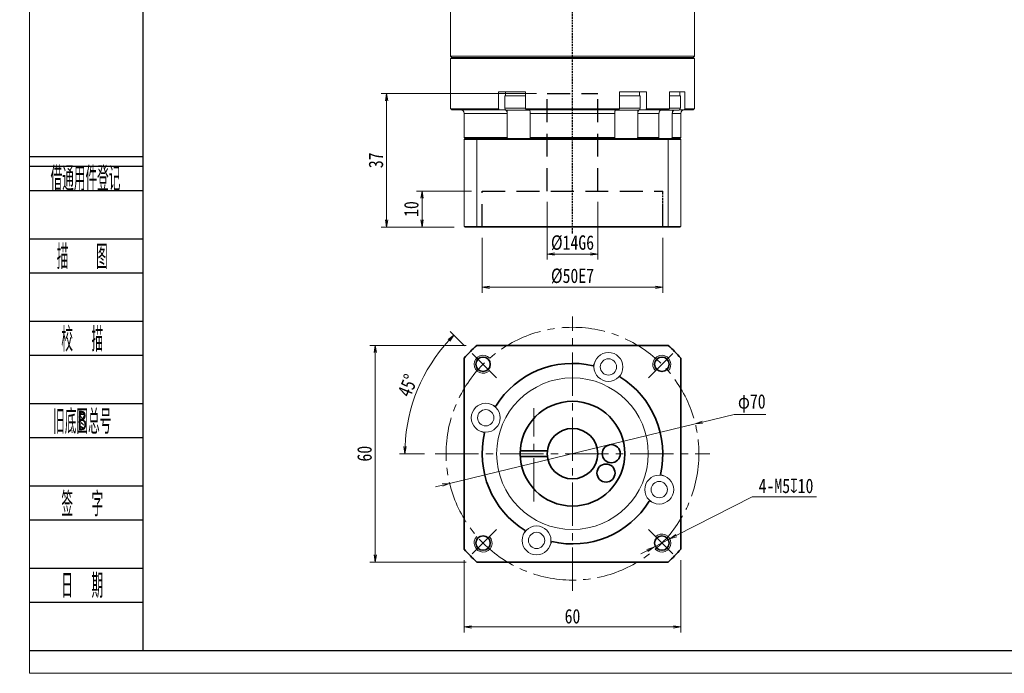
# Model space of a CAD drawing. Header units: millimetres. Extents: x -3 to 543, y 0 to 372.
# Tile 1 of 6: x -3 to 270, y 0 to 181. Entities that reach past the tile are written whole.
import ezdxf
from ezdxf.enums import TextEntityAlignment as Align

# ---------------------------------------------------------------- set-up
doc = ezdxf.new("R2010")
doc.units = ezdxf.units.MM
for name, pattern in [('DASHED', [0.75, 0.5, -0.25]), ('DASHED2', [9.525, 6.35, -3.175]), ('点画线', [18, 12, -2, 2, -2])]:
    doc.linetypes.add(name, pattern=pattern)
for name, color, linetype in [('2细线层', 4, 'Continuous'), ('4虚线层', 6, 'DASHED2'), ('6文字层', 3, 'Continuous')]:
    doc.layers.add(name, color=color, linetype=linetype)
for name, color, linetype, lineweight in [('EB0_1', 7, 'Continuous', 35), ('中心线层', 1, '点画线', 18), ('图框_外框线', 7, 'Continuous', 18), ('尺寸线层', 3, 'Continuous', 18), ('粗实线层', 7, 'Continuous', 35), ('细实线层', 7, 'Continuous', 18)]:
    doc.layers.add(name, color=color, linetype=linetype, lineweight=lineweight)
doc.styles.add('PC_TEXTSTYLE', font='ISOCP.SHX', dxfattribs={"width": 0.707, "bigfont": 'GBCBIG.SHX'})
doc.styles.get("Standard").update_dxf_attribs({"font": 'SimSun.ttf'})
doc.styles.add('宋体', font='SimSun.ttf', dxfattribs={"width": 0.8})
doc.dimstyles.new('A水平标注$0', dxfattribs={"dimtxt": 3.5, "dimasz": 2, "dimexe": 1.5, "dimexo": 3, "dimgap": 1.1, "dimtad": 1, "dimtoh": 1, "dimdec": 4, "dimdsep": 46, "dimtxsty": '宋体', "dimblk": 'OPEN', "dimcen": 3, "dimclrd": 3, "dimclre": 3, "dimclrt": 6, "dimadec": 0, "dimazin": 0, "dimtm": 1e-09, "dimtfac": 1, "dimtdec": 4, "dimtix": 1, "dimtmove": 0, "dimatfit": 3, "dimldrblk": 'OPEN', "dimfxl": 0, "dimlwd": 13, "dimlwe": 13, "dimarcsym": 0})
doc.dimstyles.new('D直径标注φ25', dxfattribs={"dimtxt": 3.5, "dimasz": 2, "dimexe": 1, "dimexo": 3, "dimtad": 1, "dimtoh": 1, "dimdec": 1, "dimdsep": 46, "dimtxsty": '宋体', "dimblk": 'OPEN', "dimcen": 3, "dimclrd": 3, "dimclre": 3, "dimclrt": 130, "dimadec": 0, "dimazin": 0, "dimtm": 1e-09, "dimtfac": 1, "dimtdec": 1, "dimtmove": 0, "dimatfit": 0, "dimldrblk": 'OPEN', "dimfxl": 0, "dimlwd": 13, "dimlwe": 13, "dimarcsym": 0})
doc.dimstyles.new('螺孔(M8-7H)', dxfattribs={"dimtxt": 3.5, "dimasz": 2, "dimexe": 1.25, "dimexo": 3, "dimtad": 1, "dimtoh": 1, "dimdec": 4, "dimdsep": 46, "dimtxsty": '宋体', "dimblk": 'OPEN', "dimcen": 3, "dimclrd": 3, "dimclre": 3, "dimclrt": 2, "dimadec": 0, "dimazin": 0, "dimtm": 1e-09, "dimtfac": 1, "dimtdec": 4, "dimtmove": 0, "dimatfit": 3, "dimldrblk": 'OPEN', "dimfxl": 0, "dimlwd": 9, "dimlwe": 9, "dimarcsym": 0})

# ---------------------------------------------------------------- blocks, each defined once
blk = doc.blocks.new('_Open')
at = {"color": 0, "linetype": 'ByBlock', "lineweight": -2}
for p, q in [((-1, 0.17), (0, 0)), ((-1, -0.17), (0, 0)), ((0, 0), (-1, 0))]:
    blk.add_line(p, q, dxfattribs=at)
blk = doc.blocks.new('*D33')
at = {"layer": 'Defpoints', "color": 0, "transparency": 16777216}
for p in [(123.87, 90.82), (95.71, 30.82), (123.87, 30.82)]:
    blk.add_point(p, dxfattribs=at)
at = {"layer": '尺寸线层', "color": 3, "lineweight": 13, "transparency": 16777216}
for p, q in [((120.87, 90.82), (94.21, 90.82)), ((95.71, 88.82), (95.71, 32.82)), ((120.87, 30.82), (94.21, 30.82))]:
    blk.add_line(p, q, dxfattribs=at)
at = {"layer": '尺寸线层', "color": 3, "lineweight": 13, "transparency": 16777216, "xscale": 2, "yscale": 2, "zscale": 2}
for p, rotation in [((95.71, 90.82), 89.99999999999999), ((95.71, 30.82), 270)]:
    blk.add_blockref('_Open', p, dxfattribs=dict(at, rotation=rotation))
at = {"layer": '尺寸线层', "color": 6, "transparency": 16777216, "insert": (92.75, 60.82), "char_height": 4, "attachment_point": 5, "rotation": 90, "style": '宋体', "bg_fill": 3, "box_fill_scale": 1.1, "bg_fill_color": 257, "bg_fill_transparency": 0}
blk.add_mtext('60', dxfattribs=at)
blk = doc.blocks.new('*D34')
at = {"layer": 'Defpoints', "color": 0, "transparency": 16777216}
for p in [(122.55, 88.6), (129.29, 81.86), (112.33, 60.82), (188.33, 60.82)]:
    blk.add_point(p, dxfattribs=at)
at = {"layer": '尺寸线层', "color": 3, "lineweight": 13, "transparency": 16777216}
for p, q in [((120.43, 90.72), (116.44, 94.7)), ((109.33, 60.82), (102.41, 60.82))]:
    blk.add_line(p, q, dxfattribs=at)
blk.add_arc((150.33, 60.82), 46.42, 137.4688, 177.5312, dxfattribs=at)
at = {"layer": '尺寸线层', "color": 3, "lineweight": 13, "transparency": 16777216, "xscale": 2, "yscale": 2, "zscale": 2}
for p, rotation in [((117.5, 93.64), 46.23442076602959), ((103.91, 60.82), 268.7655792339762)]:
    blk.add_blockref('_Open', p, dxfattribs=dict(at, rotation=rotation))
at = {"layer": '尺寸线层', "color": 6, "transparency": 16777216, "insert": (104.73, 79.7), "char_height": 4, "attachment_point": 5, "rotation": 67.5, "style": '宋体', "bg_fill": 3, "box_fill_scale": 1.1, "bg_fill_color": 257, "bg_fill_transparency": 0}
blk.add_mtext('45%%d', dxfattribs=at)
at = {"layer": 'Defpoints', "color": 0, "transparency": 16777216}
blk.add_point((107.44, 78.58), dxfattribs=at)
blk = doc.blocks.new('*D35')
at = {"layer": 'Defpoints', "color": 0, "transparency": 16777216}
for p in [(184.34, 69.06), (116.31, 52.58)]:
    blk.add_point(p, dxfattribs=at)
at = {"layer": '尺寸线层', "color": 3, "lineweight": 13, "transparency": 16777216}
for p, q in [((195.08, 71.66), (186.29, 69.53)), ((203.89, 71.66), (195.08, 71.66)), ((116.31, 52.58), (184.34, 69.06)), ((114.37, 52.11), (112.42, 51.64))]:
    blk.add_line(p, q, dxfattribs=at)
at = {"layer": '尺寸线层', "color": 3, "lineweight": 13, "transparency": 16777216, "xscale": 2, "yscale": 2, "zscale": 2}
for p, rotation in [((184.34, 69.06), 193.6184846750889), ((116.31, 52.58), 13.61848467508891)]:
    blk.add_blockref('_Open', p, dxfattribs=dict(at, rotation=rotation))
at = {"layer": '尺寸线层', "color": 130, "transparency": 16777216, "insert": (199.98, 74.75), "char_height": 4, "attachment_point": 5, "style": '宋体', "bg_fill": 3, "box_fill_scale": 1.1, "bg_fill_color": 257, "bg_fill_transparency": 0}
blk.add_mtext('φ70', dxfattribs=at)
blk = doc.blocks.new('*D38')
at = {"layer": 'Defpoints', "color": 0, "transparency": 16777216}
for p in [(120.33, 34.36), (180.33, 34.36), (180.33, 12.83)]:
    blk.add_point(p, dxfattribs=at)
at = {"layer": '尺寸线层', "color": 3, "lineweight": 13, "transparency": 16777216}
for p, q in [((120.33, 31.36), (120.33, 11.33)), ((180.33, 31.36), (180.33, 11.33)), ((122.33, 12.83), (178.33, 12.83))]:
    blk.add_line(p, q, dxfattribs=at)
at = {"layer": '尺寸线层', "color": 3, "lineweight": 13, "transparency": 16777216, "xscale": 2, "yscale": 2, "zscale": 2, "rotation": 180}
blk.add_blockref('_Open', (120.33, 12.83), dxfattribs=at)
at = {"layer": '尺寸线层', "color": 3, "lineweight": 13, "transparency": 16777216, "xscale": 2, "yscale": 2, "zscale": 2}
blk.add_blockref('_Open', (180.33, 12.83), dxfattribs=at)
at = {"layer": '尺寸线层', "color": 6, "transparency": 16777216, "insert": (150.33, 15.78), "char_height": 4, "attachment_point": 5, "style": '宋体', "bg_fill": 3, "box_fill_scale": 1.1, "bg_fill_color": 257, "bg_fill_transparency": 0}
blk.add_mtext('60', dxfattribs=at)
blk = doc.blocks.new('*D39')
at = {"color": 3, "lineweight": 9, "transparency": 16777216}
for p, q in [((200.05, 48.84), (179.08, 38.12)), ((217.86, 48.84), (200.05, 48.84)), ((172.85, 34.93), (177.3, 37.21)), ((171.07, 34.02), (169.29, 33.11))]:
    blk.add_line(p, q, dxfattribs=at)
at = {"layer": 'Defpoints', "color": 0, "transparency": 16777216}
for p in [(177.3, 37.21), (172.85, 34.93)]:
    blk.add_point(p, dxfattribs=at)
at = {"color": 3, "lineweight": 9, "transparency": 16777216, "xscale": 2, "yscale": 2, "zscale": 2}
for p, rotation in [((177.3, 37.21), 207.0813066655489), ((172.85, 34.93), 27.08130666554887)]:
    blk.add_blockref('_Open', p, dxfattribs=dict(at, rotation=rotation))
at = {"color": 2, "transparency": 16777216, "insert": (209.46, 51.88), "char_height": 4, "attachment_point": 5, "style": '宋体', "bg_fill": 3, "box_fill_scale": 1.1, "bg_fill_color": 257, "bg_fill_transparency": 0}
blk.add_mtext('4-M5{\\famgdt|b0|i0|c0|p0;x}{10}', dxfattribs=at)
blk = doc.blocks.new('*D45')
at = {"layer": 'Defpoints', "color": 0, "transparency": 16777216}
for p in [(125.33, 123.56), (175.33, 123.56), (175.33, 106.9)]:
    blk.add_point(p, dxfattribs=at)
at = {"layer": '尺寸线层', "color": 3, "lineweight": 13, "transparency": 16777216}
for p, q in [((125.33, 120.56), (125.33, 105.4)), ((175.33, 120.56), (175.33, 105.4)), ((127.33, 106.9), (173.33, 106.9))]:
    blk.add_line(p, q, dxfattribs=at)
at = {"layer": '尺寸线层', "color": 3, "lineweight": 13, "transparency": 16777216, "xscale": 2, "yscale": 2, "zscale": 2, "rotation": 180}
blk.add_blockref('_Open', (125.33, 106.9), dxfattribs=at)
at = {"layer": '尺寸线层', "color": 3, "lineweight": 13, "transparency": 16777216, "xscale": 2, "yscale": 2, "zscale": 2}
blk.add_blockref('_Open', (175.33, 106.9), dxfattribs=at)
at = {"layer": '尺寸线层', "color": 6, "transparency": 16777216, "insert": (150.33, 110), "char_height": 4, "attachment_point": 5, "style": '宋体', "bg_fill": 3, "box_fill_scale": 1.1, "bg_fill_color": 257, "bg_fill_transparency": 0}
blk.add_mtext('%%C50E7', dxfattribs=at)
blk = doc.blocks.new('*D46')
at = {"layer": 'Defpoints', "color": 0, "transparency": 16777216}
for p in [(143.33, 133.56), (157.33, 133.56), (157.33, 116.1)]:
    blk.add_point(p, dxfattribs=at)
at = {"layer": '尺寸线层', "color": 3, "lineweight": 13, "transparency": 16777216}
for p, q in [((143.33, 130.56), (143.33, 114.6)), ((157.33, 130.56), (157.33, 114.6)), ((145.33, 116.1), (155.33, 116.1))]:
    blk.add_line(p, q, dxfattribs=at)
at = {"layer": '尺寸线层', "color": 3, "lineweight": 13, "transparency": 16777216, "xscale": 2, "yscale": 2, "zscale": 2, "rotation": 180}
blk.add_blockref('_Open', (143.33, 116.1), dxfattribs=at)
at = {"layer": '尺寸线层', "color": 3, "lineweight": 13, "transparency": 16777216, "xscale": 2, "yscale": 2, "zscale": 2}
blk.add_blockref('_Open', (157.33, 116.1), dxfattribs=at)
at = {"layer": '尺寸线层', "color": 6, "transparency": 16777216, "insert": (150.33, 119.2), "char_height": 4, "attachment_point": 5, "style": '宋体', "bg_fill": 3, "box_fill_scale": 1.1, "bg_fill_color": 257, "bg_fill_transparency": 0}
blk.add_mtext('%%C14G6', dxfattribs=at)
blk = doc.blocks.new('*D47')
at = {"layer": 'Defpoints', "color": 0, "transparency": 16777216}
for p in [(125.33, 133.56), (108.68, 123.56), (120.53, 123.56)]:
    blk.add_point(p, dxfattribs=at)
at = {"layer": '尺寸线层', "color": 3, "lineweight": 13, "transparency": 16777216}
for p, q in [((122.33, 133.56), (107.18, 133.56)), ((108.68, 131.56), (108.68, 125.56)), ((117.53, 123.56), (107.18, 123.56))]:
    blk.add_line(p, q, dxfattribs=at)
at = {"layer": '尺寸线层', "color": 3, "lineweight": 13, "transparency": 16777216, "xscale": 2, "yscale": 2, "zscale": 2}
for p, rotation in [((108.68, 133.56), 90), ((108.68, 123.56), 270)]:
    blk.add_blockref('_Open', p, dxfattribs=dict(at, rotation=rotation))
at = {"layer": '尺寸线层', "color": 6, "transparency": 16777216, "insert": (105.72, 128.56), "char_height": 4, "attachment_point": 5, "rotation": 90, "style": '宋体', "bg_fill": 3, "box_fill_scale": 1.1, "bg_fill_color": 257, "bg_fill_transparency": 0}
blk.add_mtext('10', dxfattribs=at)
blk = doc.blocks.new('*D48')
at = {"layer": 'Defpoints', "color": 0, "transparency": 16777216}
for p in [(143.33, 160.56), (98.86, 123.56), (120.53, 123.56)]:
    blk.add_point(p, dxfattribs=at)
at = {"layer": '尺寸线层', "color": 3, "lineweight": 13, "transparency": 16777216}
for p, q in [((140.33, 160.56), (97.36, 160.56)), ((98.86, 158.56), (98.86, 125.56)), ((117.53, 123.56), (97.36, 123.56))]:
    blk.add_line(p, q, dxfattribs=at)
at = {"layer": '尺寸线层', "color": 3, "lineweight": 13, "transparency": 16777216, "xscale": 2, "yscale": 2, "zscale": 2}
for p, rotation in [((98.86, 160.56), 90), ((98.86, 123.56), 270)]:
    blk.add_blockref('_Open', p, dxfattribs=dict(at, rotation=rotation))
at = {"layer": '尺寸线层', "color": 6, "transparency": 16777216, "insert": (95.91, 142.06), "char_height": 4, "attachment_point": 5, "rotation": 90, "style": '宋体', "bg_fill": 3, "box_fill_scale": 1.1, "bg_fill_color": 257, "bg_fill_transparency": 0}
blk.add_mtext('37', dxfattribs=at)

msp = doc.modelspace()

# ---------------------------------------------------------------- linework, layer by layer
at = {"color": 1, "linetype": 'DASHED'}
for p, q in [((150.32687, 119.00816), (150.32687, 237.55986)), ((175.32687, 123.55986), (175.32687, 133.55986)), ((175.32687, 123.55986), (175.32687, 133.55986))]:
    msp.add_line(p, q, dxfattribs=at)
at = {"color": 7, "linetype": 'Continuous', "lineweight": 15}
for p, q in [((184.07687, 170.85986), (116.57687, 170.85986)), ((116.57687, 170.25986), (150.32687, 170.25986)), ((116.87687, 170.55986), (183.77687, 170.55986)), ((150.32687, 170.55986), (116.87687, 170.55986)), ((183.77687, 170.55986), (150.32687, 170.55986)), ((150.32687, 170.25986), (184.07687, 170.25986)), ((129.84008, 161.05986), (129.84008, 156.35986)), ((129.84008, 161.05986), (132.93323, 161.05986)), ((133.97588, 161.05986), (132.93323, 161.05986)), ((133.97588, 161.05986), (137.34279, 161.05986)), ((137.34279, 156.35986), (137.34279, 161.05986)), ((163.31095, 161.05986), (163.31095, 156.35986)), ((163.31095, 161.05986), (166.67786, 161.05986)), ((167.72051, 161.05986), (166.67786, 161.05986)), ((167.72051, 161.05986), (170.81366, 161.05986)), ((170.81366, 156.35986), (170.81366, 161.05986)), ((177.14765, 161.05986), (177.14765, 156.35986)), ((177.14765, 161.05986), (179.24959, 161.05986)), ((179.85156, 161.05986), (179.24959, 161.05986)), ((179.85156, 161.05986), (181.47934, 161.05986)), ((181.47934, 156.35986), (181.47934, 161.05986)), ((135.07687, 159.95986), (131.57687, 159.95986)), ((137.34279, 159.95986), (135.07687, 159.95986)), ((168.60796, 159.95986), (163.31095, 159.95986)), ((169.07687, 159.95986), (168.60796, 159.95986)), ((180.24065, 159.95986), (177.14765, 159.95986)), ((129.84008, 156.35986), (116.57687, 156.35986)), ((116.87687, 156.05986), (130.03312, 156.05986)), ((130.03312, 156.05986), (131.60977, 156.05986)), ((135.07687, 156.45986), (131.57687, 156.45986)), ((132.07687, 155.95986), (135.07687, 155.95986)), ((132.2042, 155.95986), (132.2042, 155.44325)), ((137.34279, 156.45986), (135.07687, 156.45986)), ((135.07687, 155.95986), (138.07687, 155.95986)), ((163.31095, 156.35986), (137.34279, 156.35986)), ((137.44551, 156.05986), (163.20823, 156.05986)), ((162.57687, 155.95986), (168.17495, 155.95986)), ((168.60796, 156.45986), (163.31095, 156.45986)), ((168.17495, 155.95986), (168.57687, 155.95986)), ((168.44954, 155.95986), (168.44954, 155.44325)), ((169.07687, 156.45986), (168.60796, 156.45986)), ((169.04397, 156.05986), (170.62062, 156.05986)), ((170.62062, 156.05986), (176.91759, 156.05986)), ((177.14765, 156.35986), (170.81366, 156.35986)), ((174.68563, 155.95986), (179.74065, 155.95986)), ((180.24065, 156.45986), (177.14765, 156.45986)), ((178.02322, 155.95986), (178.02322, 155.44325)), ((180.04065, 156.05986), (181.19713, 156.05986)), ((181.19713, 156.05986), (183.77687, 156.05986)), ((184.07687, 156.35986), (181.47934, 156.35986)), ((120.32687, 155.05986), (132.25401, 155.05986)), ((132.25401, 155.05986), (132.25401, 148.35986)), ((138.62617, 155.05986), (162.02758, 155.05986)), ((138.62617, 148.35986), (138.62617, 155.05986)), ((162.02758, 155.05986), (162.02758, 148.35986)), ((168.39973, 148.35986), (168.39973, 155.05986)), ((168.39973, 155.05986), (174.27205, 155.05986)), ((174.27205, 155.05986), (174.27205, 148.35986)), ((177.95102, 148.35986), (177.95102, 155.05986)), ((177.95102, 155.05986), (180.32687, 155.05986)), ((132.25401, 148.35986), (120.32687, 148.35986)), ((120.32687, 147.85986), (123.86936, 147.85986)), ((120.32687, 147.85986), (120.32687, 123.75986)), ((123.94506, 148.05986), (120.52687, 148.05986)), ((123.86936, 147.85986), (123.86936, 123.75986)), ((123.86936, 147.85986), (176.78438, 147.85986)), ((176.70868, 148.05986), (123.94506, 148.05986)), ((162.02758, 148.35986), (138.62617, 148.35986)), ((174.27205, 148.35986), (168.39973, 148.35986)), ((180.12687, 148.05986), (176.70868, 148.05986)), ((176.78438, 147.85986), (180.32687, 147.85986)), ((176.78438, 147.85986), (176.78438, 123.75986)), ((180.32687, 148.35986), (177.95102, 148.35986)), ((180.32687, 147.85986), (180.32687, 123.75986)), ((123.86936, 123.75986), (120.32687, 123.75986)), ((120.52687, 123.55986), (123.94506, 123.55986)), ((176.78438, 123.75986), (123.86936, 123.75986)), ((123.94506, 123.55986), (176.70868, 123.55986)), ((176.70868, 123.55986), (180.12687, 123.55986)), ((180.32687, 123.75986), (176.78438, 123.75986))]:
    msp.add_line(p, q, dxfattribs=at)
for centre, radius, start, end in [((119.32687, 155.05986), 1, 0, 90), ((132.07687, 156.45986), 0.5, 180, 270), ((138.07687, 156.45986), 0.5, 270, 302.4574441), ((162.57687, 156.45986), 0.5, 241.6040712, 270), ((168.57687, 156.45986), 0.5, 270, 0), ((179.74065, 156.45986), 0.5, 270, 0), ((181.32687, 155.05986), 1, 90, 180)]:
    msp.add_arc(centre, radius, start, end, dxfattribs=at)
for points in [[(116.57687, 170.85986), (116.57687, 199.25986)], [(184.07687, 199.25986), (184.07687, 170.85986)], [(116.87687, 170.55986), (116.57687, 170.85986)], [(116.57687, 170.25986), (116.87687, 170.55986)], [(116.57687, 156.35986), (116.57687, 170.25986)], [(184.07687, 170.85986), (183.77687, 170.55986)], [(183.77687, 170.55986), (184.07687, 170.25986)], [(184.07687, 170.25986), (184.07687, 156.35986)], [(131.77687, 159.95986), (131.77687, 161.05986)], [(168.87687, 161.05986), (168.87687, 159.95986)], [(180.04065, 161.05986), (180.04065, 159.95986)], [(131.57687, 156.45986), (131.57687, 159.95986)], [(169.07687, 159.95986), (169.07687, 156.45986)], [(180.24065, 159.95986), (180.24065, 156.45986)], [(116.87687, 156.05986), (116.57687, 156.35986)], [(130.03312, 156.05986), (129.84008, 156.35986)], [(132.2042, 155.44325), (132.25401, 155.05986)], [(137.34279, 156.35986), (137.44551, 156.05986)], [(138.62617, 155.05986), (138.60072, 155.44325)], [(162.05302, 155.44325), (162.02758, 155.05986)], [(163.20823, 156.05986), (163.31095, 156.35986)], [(168.39973, 155.05986), (168.44954, 155.44325)], [(170.81366, 156.35986), (170.62062, 156.05986)], [(174.33019, 155.44325), (174.27205, 155.05986)], [(176.91759, 156.05986), (177.14765, 156.35986)], [(177.95102, 155.05986), (178.02322, 155.44325)], [(181.47934, 156.35986), (181.19713, 156.05986)], [(184.07687, 156.35986), (183.77687, 156.05986)], [(120.32687, 148.35986), (120.32687, 155.05986)], [(180.32687, 155.05986), (180.32687, 148.35986)], [(120.62687, 148.05986), (120.32687, 148.35986)], [(120.32687, 147.85986), (120.52687, 148.05986)], [(123.86936, 147.85986), (123.94506, 148.05986)], [(132.46175, 148.05986), (132.25401, 148.35986)], [(138.62617, 148.35986), (138.71203, 148.05986)], [(161.94171, 148.05986), (162.02758, 148.35986)], [(168.39973, 148.35986), (168.19199, 148.05986)], [(174.05296, 148.05986), (174.27205, 148.35986)], [(176.78438, 147.85986), (176.70868, 148.05986)], [(177.95102, 148.35986), (177.66157, 148.05986)], [(180.32687, 148.35986), (180.02687, 148.05986)], [(180.12687, 148.05986), (180.32687, 147.85986)], [(120.52687, 123.55986), (120.32687, 123.75986)], [(123.94506, 123.55986), (123.86936, 123.75986)], [(176.70868, 123.55986), (176.78438, 123.75986)], [(180.32687, 123.75986), (180.12687, 123.55986)]]:
    msp.add_open_spline(points, degree=1, dxfattribs=at)
for points, knots in [([(131.60977, 156.05986), (131.6344, 156.05851), (131.73115, 156.0532), (131.89682, 155.9757), (132.07563, 155.77718), (132.16714, 155.57608), (132.20001, 155.45827), (132.2042, 155.44325)], [0, 0, 0, 0, 0.0898846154, 0.3530449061, 0.6161572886, 0.8790264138, 0.9174460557, 0.9174460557, 0.9174460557, 0.9174460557]), ([(138.60072, 155.44325), (138.58249, 155.54277), (138.54601, 155.74198), (138.45236, 155.95117), (138.36071, 156.04876), (138.30339, 156.0571), (138.28443, 156.05986)], [0, 0, 0, 0, 0.2094481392, 0.4192300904, 0.6292069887, 0.7329719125, 0.7329719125, 0.7329719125, 0.7329719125]), ([(162.36932, 156.05986), (162.35621, 156.05851), (162.30473, 156.0532), (162.21658, 155.9757), (162.12144, 155.77718), (162.07275, 155.57608), (162.05525, 155.45827), (162.05302, 155.44325)], [0, 0, 0, 0, 0.0718302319, 0.2821316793, 0.4923948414, 0.7024636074, 0.7331662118, 0.7331662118, 0.7331662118, 0.7331662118]), ([(168.44954, 155.44325), (168.48378, 155.54273), (168.55233, 155.74191), (168.72829, 155.9511), (168.90055, 156.04875), (169.00831, 156.0571), (169.04397, 156.05986)], [0, 0, 0, 0, 0.2619701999, 0.5244550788, 0.7871838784, 0.9171158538, 0.9171158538, 0.9171158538, 0.9171158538]), ([(175.03861, 156.05986), (175.00926, 156.05851), (174.89396, 156.0532), (174.69651, 155.9757), (174.48343, 155.77718), (174.37437, 155.57608), (174.33519, 155.45827), (174.33019, 155.44325)], [0, 0, 0, 0, 0.098305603, 0.386120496, 0.673882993, 0.961379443, 1.003398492, 1.003398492, 1.003398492, 1.003398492]), ([(178.02322, 155.44325), (178.07386, 155.54101), (178.17522, 155.73668), (178.35915, 155.9109), (178.48148, 155.95242), (178.50342, 155.95986)], [0, 0, 0, 0, 0.3267769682, 0.6540747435, 0.7255650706, 0.7255650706, 0.7255650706, 0.7255650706])]:
    msp.add_open_spline(points, degree=3, knots=knots, dxfattribs=at)
at = {"layer": '2细线层'}
for p, q in [((-0.06108, 143.13154), (31.35205, 143.13154)), ((-0.06108, 140.44799), (31.35205, 140.44799)), ((-0.06108, 133.73911), (31.35205, 133.73911)), ((-0.06108, 120.32135), (31.35205, 120.32135)), ((-0.06108, 110.92892), (31.35205, 110.92892)), ((-0.06108, 97.51116), (31.35205, 97.51116)), ((-0.06108, 88.11873), (31.35205, 88.11873)), ((-0.06108, 74.70097), (31.35205, 74.70097)), ((-0.06108, 65.30854), (31.35205, 65.30854)), ((-0.06108, 51.89079), (31.35205, 51.89079)), ((-0.06108, 42.49836), (31.35205, 42.49836)), ((-0.06108, 29.0806), (31.35205, 29.0806)), ((-0.06108, 19.68817), (31.35205, 19.68817)), ((-0.06108, 6.27041), (31.35205, 6.27041))]:
    msp.add_line(p, q, dxfattribs=at)
at = {"layer": '4虚线层', "color": 6}
for p, q in [((143.32687, 160.55986), (157.32687, 160.55986)), ((143.32687, 133.55986), (143.32687, 160.55986)), ((157.32687, 133.55986), (157.32687, 160.55986)), ((125.32687, 133.55986), (175.32687, 133.55986)), ((125.32687, 123.55986), (125.32687, 133.55986)), ((175.32687, 123.55986), (175.32687, 133.55986))]:
    msp.add_line(p, q, dxfattribs=at)
at = {"layer": 'EB0_1', "linetype": 'Continuous', "lineweight": 35}
for p, q in [((176.78438, 90.81874), (123.86936, 90.81874)), ((120.32687, 87.27625), (120.32687, 34.36123)), ((180.32687, 34.36123), (180.32687, 87.27625)), ((123.86936, 30.81874), (176.78438, 30.81874))]:
    msp.add_line(p, q, dxfattribs=at)
at = {"layer": 'EB0_1'}
for p, q in [((135.84628, 61.56874), (143.36717, 61.56874)), ((135.84628, 60.06874), (143.36717, 60.06874))]:
    msp.add_line(p, q, dxfattribs=at)
for centre, radius in [((150.32687, 60.81874), 14.5), ((150.32687, 60.81874), 7), ((161.04702, 60.81874), 2.5), ((159.61079, 55.45866), 2.5)]:
    msp.add_circle(centre, radius, dxfattribs=at)
for radius, start, end in [(40, 131.4096221, 138.5903779), (40, 41.4096221, 48.5903779), (25, 76.7068962, 148.2931038), (25, 346.7068962, 58.2931038), (25, 166.7068962, 238.2931038), (25, 256.7068962, 328.2931038), (40, 221.4096221, 228.5903779), (40, 311.4096221, 318.5903779)]:
    msp.add_arc((150.32687, 60.81874), radius, start, end, dxfattribs=at)
at = {"layer": '中心线层'}
for p, q in [((150.32687, 22.81874), (150.32687, 98.81874)), ((139.60672, 47.56874), (139.60672, 73.38874)), ((112.32687, 60.81874), (188.32687, 60.81874))]:
    msp.add_line(p, q, dxfattribs=at)
at = {"layer": '中心线层', "linetype": '点画线', "lineweight": 18}
for p, q in [((129.28699, 81.85862), (122.55015, 88.59546)), ((171.36675, 81.85862), (178.1036, 88.59546)), ((129.28699, 39.77886), (122.55015, 33.04201)), ((171.36675, 39.77886), (178.1036, 33.04201))]:
    msp.add_line(p, q, dxfattribs=at)
msp.add_circle((150.32687, 60.81874), 35, dxfattribs=at)
at = {"layer": '粗实线层'}
for centre in [(125.57813, 85.56748), (175.07561, 85.56748), (125.57813, 36.07), (175.07561, 36.07)]:
    msp.add_circle(centre, 2, dxfattribs=at)
at = {"layer": '粗实线层', "lineweight": 18}
for centre, start, end in [((125.57813, 85.56748), 42.9532869, 315), ((175.07561, 85.56748), 312.9532869, 225), ((175.07561, 36.07), 222.9532869, 135), ((125.57813, 36.07), 132.9532869, 45)]:
    msp.add_arc(centre, 2.5, start, end, dxfattribs=at)
at = {"layer": '细实线层'}
for p, q in [((156.58112, 86.37034), (156.07519, 85.1489)), ((163.97216, 83.30887), (163.46622, 82.08743)), ((127.83674, 74.46403), (129.05817, 73.95809)), ((124.77527, 67.07299), (125.99671, 66.56705)), ((175.87847, 54.56449), (174.65704, 55.07042)), ((172.817, 47.17345), (171.59557, 47.67939)), ((136.68158, 38.32861), (137.18752, 39.55004)), ((144.07262, 35.26714), (144.57856, 36.48857))]:
    msp.add_line(p, q, dxfattribs=at)
for centre, radius in [((160.27664, 84.83961), 4), ((160.27664, 84.83961), 2.25), ((150.32687, 60.81874), 21), ((126.306, 70.76851), 4), ((126.306, 70.76851), 2.25), ((174.34774, 50.86897), 4), ((174.34774, 50.86897), 2.25), ((140.3771, 36.79787), 4), ((140.3771, 36.79787), 2.25)]:
    msp.add_circle(centre, radius, dxfattribs=at)

# ---------------------------------------------------------------- texts
at = {"layer": '6文字层', "color": 3, "style": 'PC_TEXTSTYLE'}
for s, width, p in [('借通用件登记', 0.667, (15.47514, 137.27145)), ('描   图', 0.6667, (14.57985, 115.62513)), ('校  描', 0.667, (14.57985, 92.81495)), ('旧底图总号', 0.667, (14.57985, 70.00476)), ('签  字', 0.667, (14.57985, 47.19457)), ('日  期', 0.667, (14.58822, 24.5183))]:
    msp.add_text(s, height=6.708879, dxfattribs=dict(at, width=width)).set_placement(p, align=Align.MIDDLE)
at = {"layer": '6文字层', "width": 0.707}
msp.add_text('B', height=5.3671, dxfattribs=at).set_placement((14.57985, 70.00476), align=Align.MIDDLE)

# ---------------------------------------------------------------- next in the draw order: dimensions: what is measured, and where the dimension line sits
at = {"layer": '尺寸线层'}
dim = msp.add_linear_dim(base=(95.70864, 30.81874), p1=(123.86936, 90.81874), p2=(123.86936, 30.81874), angle=270, dimstyle='A水平标注$0', override={"dimtxt": 4, "dimgap": 1, "dimblk": 'Open', "dimtfill": 1, "dimtfillclr": 256}, dxfattribs=at)
dim.commit()
dim.dimension.update_dxf_attribs({"geometry": '*D33', "text_midpoint": (92.75333, 60.81874)})

# ---------------------------------------------------------------- next in the draw order: dimensions: what is measured, and where the dimension line sits
dim = msp.add_angular_dim_2l(base=(107.44158, 78.58241), line1=((129.28699, 81.85862), (122.55015, 88.59546)), line2=((112.32687, 60.81874), (188.32687, 60.81874)), dimstyle='A水平标注$0', override={"dimtxt": 4, "dimgap": 1, "dimblk": 'Open', "dimtfill": 1, "dimtfillclr": 256}, dxfattribs=at)
dim.commit()
dim.dimension.update_dxf_attribs({"geometry": '*D34', "text_midpoint": (104.73188, 79.7048)})

# ---------------------------------------------------------------- next in the draw order: dimensions: what is measured, and where the dimension line sits
dim = msp.add_diameter_dim_2p(p1=(116.31089, 52.57779), p2=(184.34285, 69.05969), dimstyle='D直径标注φ25', override={"dimtxt": 4, "dimgap": 1, "dimpost": 'φ<>'}, dxfattribs=at)
dim.commit()
dim.dimension.update_dxf_attribs({"geometry": '*D35', "text_midpoint": (195.07687, 71.66019), "dimtype": 163})

# ---------------------------------------------------------------- next in the draw order: linework, layer by layer
at = {"layer": '图框_外框线', "color": 3}
msp.add_lwpolyline([(0, 0), (526.7144, 0), (526.7144, 372.46233), (0, 372.46233)], close=True, dxfattribs=at)
at = {"layer": '图框_外框线', "color": 3, "lineweight": 25}
msp.add_lwpolyline([(31.35205, 6.27041), (520.44399, 6.27041), (520.44399, 366.19192), (31.35205, 366.19192)], close=True, dxfattribs=at)

# ---------------------------------------------------------------- next in the draw order: dimensions: what is measured, and where the dimension line sits
at = {"layer": '尺寸线层'}
dim = msp.add_linear_dim(base=(175.32687, 106.90193), p1=(125.32687, 123.55986), p2=(175.32687, 123.55986), text='%%C<>E7', dimstyle='A水平标注$0', override={"dimtxt": 4, "dimgap": 1, "dimblk": 'Open', "dimtfill": 1, "dimtfillclr": 256}, dxfattribs=at)
dim.commit()
dim.dimension.update_dxf_attribs({"geometry": '*D45', "text_midpoint": (150.32687, 110.00328)})
dim = msp.add_linear_dim(base=(180.32687, 12.82786), p1=(120.32687, 34.36123), p2=(180.32687, 34.36123), dimstyle='A水平标注$0', override={"dimtxt": 4, "dimgap": 1, "dimblk": 'Open', "dimtfill": 1, "dimtfillclr": 256}, dxfattribs=at)
dim.commit()
dim.dimension.update_dxf_attribs({"geometry": '*D38', "text_midpoint": (150.32687, 15.78316)})

# ---------------------------------------------------------------- next in the draw order: dimensions: what is measured, and where the dimension line sits
dim = msp.add_diameter_dim_2p(p1=(172.84971, 34.93186), p2=(177.30151, 37.20814), text='4-M<>{\\famgdt|b0|i0|c0|p0;x}{10}', dimstyle='螺孔(M8-7H)', override={"dimtxt": 4, "dimgap": 1, "dimtad": 1, "dimtih": 0, "dimtoh": 1, "dimdec": 4, "dimlfac": 1, "dimpost": '<>', "dimcen": 0, "dimse1": 0, "dimse2": 0, "dimsd1": 0, "dimsd2": 0, "dimtix": 0, "dimtofl": 1, "dimatfit": 3, "dimtvp": 0.1})
dim.commit()
dim.dimension.update_dxf_attribs({"geometry": '*D39', "text_midpoint": (209.45616, 48.83887), "dimtype": 163})
dim = msp.add_linear_dim(base=(108.67689, 123.55986), p1=(125.32687, 133.55986), p2=(120.52687, 123.55986), angle=90, dimstyle='A水平标注$0', override={"dimtxt": 4, "dimgap": 1, "dimblk": 'Open', "dimtfill": 1, "dimtfillclr": 256}, dxfattribs=at)
dim.commit()
dim.dimension.update_dxf_attribs({"geometry": '*D47', "text_midpoint": (108.67689, 128.55986), "dimtype": 160})
dim = msp.add_linear_dim(base=(157.32687, 116.09705), p1=(143.32687, 133.55986), p2=(157.32687, 133.55986), text='%%C<>G6', dimstyle='A水平标注$0', override={"dimtxt": 4, "dimgap": 1, "dimblk": 'Open', "dimtfill": 1, "dimtfillclr": 256}, dxfattribs=at)
dim.commit()
dim.dimension.update_dxf_attribs({"geometry": '*D46', "text_midpoint": (150.32687, 116.09705), "dimtype": 160})

# ---------------------------------------------------------------- next in the draw order: dimensions: what is measured, and where the dimension line sits
dim = msp.add_linear_dim(base=(98.8609, 123.55986), p1=(143.32687, 160.55986), p2=(120.52687, 123.55986), angle=90, dimstyle='A水平标注$0', override={"dimtxt": 4, "dimgap": 1, "dimblk": 'Open', "dimtfill": 1, "dimtfillclr": 256}, dxfattribs=at)
dim.commit()
dim.dimension.update_dxf_attribs({"geometry": '*D48', "text_midpoint": (98.8609, 142.05986), "dimtype": 160})

doc.saveas('drawing.dxf')
